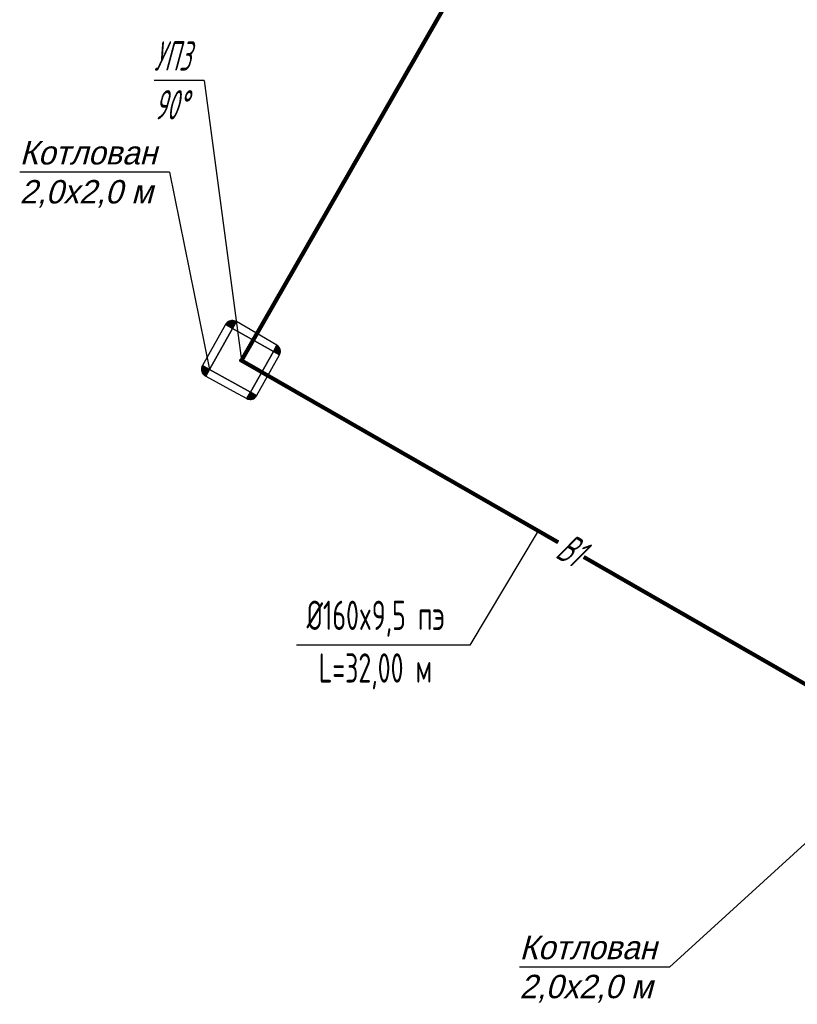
# Model space of a CAD drawing. Header units: millimetres. Extents: x 112608 to 125607, y 18336 to 42202.
# Tile 6 of 8: x 118206 to 118239, y 42122 to 42164. Entities that reach past the tile are written whole.
import ezdxf

# ---------------------------------------------------------------- set-up
doc = ezdxf.new("R2010")
doc.units = ezdxf.units.MM
doc.set_wipeout_variables(frame=1)
for name, color, linetype, lineweight in [('Линии сети', 30, 'Continuous', 30), ('Линии сети - подписи', 30, 'Continuous', 30), ('Сегменты', 30, 'Continuous', 100), ('Сегменты - подписи', 30, 'Continuous', 30), ('Узлы', 30, 'Continuous', 30), ('Узлы - подписи', 28, 'Continuous', 30)]:
    doc.layers.add(name, color=color, linetype=linetype, lineweight=lineweight)
doc.layers.add('Сегменты - элементы продольные', color=7, linetype='Continuous')
doc.layers.add('Структурные линии', color=7, linetype='Continuous')
doc.styles.add('SPDS', font='CS_Gost2304.shx', dxfattribs={"width": 0.8})
doc.styles.add('По умолчанию', font='SPDS.shx', dxfattribs={"width": 0.7, "oblique": 15, "height": 1.25})
doc.styles.add('Подписи узлов', font='SPDS.shx', dxfattribs={"width": 0.7, "oblique": 15, "height": 2.5})

# ---------------------------------------------------------------- blocks, each defined once
blk = doc.blocks.new('A$CD6D769E0')
at = {"color": 0, "linetype": 'ByBlock', "lineweight": -2}
for q in [(1221822.957, 463571.245), (1221831.071, 463562.825)]:
    blk.add_line((1221829.357, 463571.245), q, dxfattribs=at)
at = {"color": 0, "linetype": 'ByBlock', "lineweight": -2, "insert": (1221822.957, 463572.579), "char_height": 1, "attachment_point": 1}
blk.add_mtext('\\W1.00;\\Q15.00;Котлован\\P2,0х2,0 м', dxfattribs=at)
blk = doc.blocks.new('A$C2849D661')
at = {"color": 0, "linetype": 'ByBlock', "lineweight": -2}
for q in [(1221860.727, 463546.407), (1221844.314, 463537.296)]:
    blk.add_line((1221850.714, 463537.296), q, dxfattribs=at)
at = {"color": 0, "linetype": 'ByBlock', "lineweight": -2, "insert": (1221844.314, 463538.63), "char_height": 1, "attachment_point": 1}
blk.add_mtext('\\W1.00;\\Q15.00;Котлован\\P2,0х2,0 м', dxfattribs=at)
blk = doc.blocks.new('A$C486F01A7')
at = {"color": 0, "linetype": 'ByBlock', "lineweight": -2}
for q in [(1221828.701, 463575.171), (1221832.433, 463563.207)]:
    blk.add_line((1221830.845, 463575.171), q, dxfattribs=at)
at = {"color": 0, "linetype": 'ByBlock', "lineweight": -2, "insert": (1221828.701, 463576.837), "char_height": 1.25, "attachment_point": 1, "style": 'Подписи узлов'}
blk.add_mtext('\\W0.70;\\Q15.00;УП3\\P90°', dxfattribs=at)
blk = doc.blocks.new('*Угол поворота [e2afe987-e4a5-4e6d-9552-8711103c3f5b]156')
at = {"linetype": 'Continuous'}
blk.add_hatch(color=30, dxfattribs=at).paths.add_polyline_path([(0.075, 0, 1), (-0.075, 0, 1)])
at = {"color": 30, "linetype": 'Continuous'}
blk.add_circle((0, 0), 0.075, dxfattribs=at)

msp = doc.modelspace()

# ---------------------------------------------------------------- linework, layer by layer
at = {"layer": 'Линии сети', "color": 18, "linetype": 'Continuous', "lineweight": 30, "true_color": 0x000000, "flags": 128}
for points in [[(118238.737, 42190.874), (118215.083, 42149.661)], [(118215.083, 42149.661), (118243.241, 42133.5)]]:
    msp.add_lwpolyline(points, dxfattribs=at)
at = {"layer": 'Сегменты', "color": 18, "linetype": 'Continuous', "lineweight": 100, "true_color": 0x000000, "flags": 128}
for points in [[(118238.737, 42190.874), (118215.083, 42149.661)], [(118215.083, 42149.661), (118243.241, 42133.5)]]:
    msp.add_lwpolyline(points, dxfattribs=at)
at = {"layer": 'Сегменты - подписи', "color": 18, "true_color": 0x000000, "flags": 128}
msp.add_lwpolyline([(118227.754, 42142.388), (118224.846, 42137.503), (118217.437, 42137.503)], dxfattribs=at)
at = {"layer": 'Сегменты - элементы продольные', "color": 18, "linetype": 'Continuous', "lineweight": -3, "true_color": 0x000000, "flags": 128}
for points in [[(118238.737, 42190.874), (118215.083, 42149.661)], [(118215.083, 42149.661), (118243.241, 42133.5)]]:
    msp.add_lwpolyline(points, dxfattribs=at)
at = {"layer": 'Структурные линии', "color": 18, "linetype": 'Continuous', "lineweight": -3, "true_color": 0x000000}
for points in [[(118214.398, 42151.192, 239.867), (118213.419, 42149.449, 239.868), (118213.396, 42149.399, 239.867), (118213.381, 42149.347, 239.865), (118213.375, 42149.293, 239.861), (118213.378, 42149.238, 239.856), (118213.389, 42149.185, 239.849), (118213.408, 42149.135, 239.841), (118213.435, 42149.088, 239.833), (118213.469, 42149.046, 239.824), (118213.509, 42149.011, 239.814), (118213.554, 42148.982, 239.804), (118214.724, 42148.353, 239.558), (118215.315, 42148.032, 239.458), (118215.359, 42148.013, 239.451), (118215.405, 42148, 239.444), (118215.453, 42147.995, 239.437), (118215.5, 42147.998, 239.431), (118215.547, 42148.007, 239.426), (118215.591, 42148.024, 239.422), (118215.633, 42148.048, 239.418), (118215.67, 42148.077, 239.416), (118215.702, 42148.112, 239.414), (118215.728, 42148.151, 239.414), (118216.709, 42149.894, 239.423), (118216.729, 42149.937, 239.424), (118216.742, 42149.983, 239.426), (118216.748, 42150.03, 239.429), (118216.746, 42150.078, 239.432), (118216.737, 42150.125, 239.437), (118216.721, 42150.17, 239.443), (118216.699, 42150.212, 239.449), (118216.67, 42150.25, 239.455), (118216.635, 42150.283, 239.462), (118216.595, 42150.311, 239.47), (118215.697, 42150.833, 239.625), (118214.868, 42151.319, 239.803), (118214.82, 42151.343, 239.813), (118214.768, 42151.358, 239.822), (118214.715, 42151.366, 239.832), (118214.661, 42151.364, 239.84), (118214.608, 42151.355, 239.848), (118214.557, 42151.337, 239.855), (118214.509, 42151.311, 239.86), (118214.466, 42151.277, 239.864), (118214.429, 42151.238, 239.866)], [(118214.701, 42151.022, 236.396), (118214.398, 42151.192, 239.867), (118213.419, 42149.449, 239.868), (118213.721, 42149.279, 236.396)], [(118214.701, 42151.022, 236.396), (118214.429, 42151.238, 239.866), (118214.398, 42151.192, 239.867)], [(118214.701, 42151.022, 236.396), (118214.466, 42151.277, 239.864), (118214.429, 42151.238, 239.866)], [(118214.701, 42151.022, 236.396), (118214.509, 42151.311, 239.86), (118214.466, 42151.277, 239.864)], [(118214.701, 42151.022, 236.396), (118214.557, 42151.337, 239.855), (118214.509, 42151.311, 239.86)], [(118214.701, 42151.022, 236.396), (118214.608, 42151.355, 239.848), (118214.557, 42151.337, 239.855)], [(118214.701, 42151.022, 236.396), (118214.661, 42151.364, 239.84), (118214.608, 42151.355, 239.848)], [(118214.701, 42151.022, 236.396), (118214.715, 42151.366, 239.832), (118214.661, 42151.364, 239.84)], [(118214.701, 42151.022, 236.396), (118214.768, 42151.358, 239.822), (118214.715, 42151.366, 239.832)], [(118214.701, 42151.022, 236.396), (118214.82, 42151.343, 239.813), (118214.768, 42151.358, 239.822)], [(118214.701, 42151.022, 236.396), (118214.868, 42151.319, 239.803), (118214.82, 42151.343, 239.813)], [(118216.445, 42150.043, 236.396), (118216.595, 42150.311, 239.47), (118215.697, 42150.833, 239.625), (118214.868, 42151.319, 239.803), (118214.701, 42151.022, 236.396)], [(118214.701, 42151.022, 236.396), (118213.721, 42149.279, 236.396), (118215.465, 42148.299, 236.396), (118216.445, 42150.043, 236.396)], [(118216.445, 42150.043, 236.396), (118216.635, 42150.283, 239.462), (118216.595, 42150.311, 239.47)], [(118216.445, 42150.043, 236.396), (118216.67, 42150.25, 239.455), (118216.635, 42150.283, 239.462)], [(118216.445, 42150.043, 236.396), (118216.699, 42150.212, 239.449), (118216.67, 42150.25, 239.455)], [(118215.465, 42148.299, 236.396), (118215.728, 42148.151, 239.414), (118216.709, 42149.894, 239.423), (118216.445, 42150.043, 236.396)], [(118216.445, 42150.043, 236.396), (118216.721, 42150.17, 239.443), (118216.699, 42150.212, 239.449)], [(118216.445, 42150.043, 236.396), (118216.737, 42150.125, 239.437), (118216.721, 42150.17, 239.443)], [(118216.445, 42150.043, 236.396), (118216.746, 42150.078, 239.432), (118216.737, 42150.125, 239.437)], [(118216.445, 42150.043, 236.396), (118216.748, 42150.03, 239.429), (118216.746, 42150.078, 239.432)], [(118216.445, 42150.043, 236.396), (118216.709, 42149.894, 239.423), (118216.729, 42149.937, 239.424)], [(118216.445, 42150.043, 236.396), (118216.729, 42149.937, 239.424), (118216.742, 42149.983, 239.426)], [(118216.445, 42150.043, 236.396), (118216.742, 42149.983, 239.426), (118216.748, 42150.03, 239.429)], [(118213.721, 42149.279, 236.396), (118213.396, 42149.399, 239.867), (118213.381, 42149.347, 239.865)], [(118213.721, 42149.279, 236.396), (118213.419, 42149.449, 239.868), (118213.396, 42149.399, 239.867)], [(118213.721, 42149.279, 236.396), (118213.381, 42149.347, 239.865), (118213.375, 42149.293, 239.861)], [(118213.721, 42149.279, 236.396), (118213.375, 42149.293, 239.861), (118213.378, 42149.238, 239.856)], [(118213.721, 42149.279, 236.396), (118213.378, 42149.238, 239.856), (118213.389, 42149.185, 239.849)], [(118213.721, 42149.279, 236.396), (118213.389, 42149.185, 239.849), (118213.408, 42149.135, 239.841)], [(118213.721, 42149.279, 236.396), (118213.408, 42149.135, 239.841), (118213.435, 42149.088, 239.833)], [(118213.721, 42149.279, 236.396), (118213.435, 42149.088, 239.833), (118213.469, 42149.046, 239.824)], [(118213.721, 42149.279, 236.396), (118213.469, 42149.046, 239.824), (118213.509, 42149.011, 239.814)], [(118213.721, 42149.279, 236.396), (118213.509, 42149.011, 239.814), (118213.554, 42148.982, 239.804)], [(118213.721, 42149.279, 236.396), (118213.554, 42148.982, 239.804), (118214.724, 42148.353, 239.558), (118215.315, 42148.032, 239.458), (118215.465, 42148.299, 236.396)], [(118215.465, 42148.299, 236.396), (118215.315, 42148.032, 239.458), (118215.359, 42148.013, 239.451)], [(118215.465, 42148.299, 236.396), (118215.359, 42148.013, 239.451), (118215.405, 42148, 239.444)], [(118215.465, 42148.299, 236.396), (118215.405, 42148, 239.444), (118215.453, 42147.995, 239.437)], [(118215.465, 42148.299, 236.396), (118215.453, 42147.995, 239.437), (118215.5, 42147.998, 239.431)], [(118215.465, 42148.299, 236.396), (118215.5, 42147.998, 239.431), (118215.547, 42148.007, 239.426)], [(118215.465, 42148.299, 236.396), (118215.547, 42148.007, 239.426), (118215.591, 42148.024, 239.422)], [(118215.465, 42148.299, 236.396), (118215.591, 42148.024, 239.422), (118215.633, 42148.048, 239.418)], [(118215.465, 42148.299, 236.396), (118215.633, 42148.048, 239.418), (118215.67, 42148.077, 239.416)], [(118215.465, 42148.299, 236.396), (118215.67, 42148.077, 239.416), (118215.702, 42148.112, 239.414)], [(118215.465, 42148.299, 236.396), (118215.702, 42148.112, 239.414), (118215.728, 42148.151, 239.414)]]:
    msp.add_polyline3d(points, close=True, dxfattribs=at)

# ---------------------------------------------------------------- block references
at = {"color": 18, "true_color": 0x000000}
for name in ['A$CD6D769E0', 'A$C2849D661']:
    msp.add_blockref(name, (-1103617.35, -421413.546), dxfattribs=at)
at = {"layer": 'Узлы - подписи', "color": 18, "true_color": 0x000000}
msp.add_blockref('A$C486F01A7', (-1103617.35, -421413.546), dxfattribs=at)

# ---------------------------------------------------------------- texts
at = {"layer": 'Сегменты - подписи', "color": 18, "true_color": 0x000000, "char_height": 1.25, "attachment_point": 5, "rotation": 0, "style": 'SPDS'}
for s, insert in [('%%c160x9,5 пэ', (118220.807, 42138.628)), ('L=32,00 м', (118220.807, 42136.378))]:
    msp.add_mtext(s, dxfattribs=dict(at, insert=insert))

# ---------------------------------------------------------------- next in the draw order: block references
at = {"layer": 'Узлы', "color": 18, "true_color": 0x000000, "rotation": 60.14683024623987}
msp.add_blockref('*Угол поворота [e2afe987-e4a5-4e6d-9552-8711103c3f5b]156', (118215.083, 42149.661), dxfattribs=at)

# ---------------------------------------------------------------- next in the draw order: texts
at = {"layer": 'Линии сети - подписи', "color": 18, "true_color": 0x000000, "insert": (118229.162, 42141.58), "char_height": 1.25, "attachment_point": 5, "rotation": 330.1468, "style": 'По умолчанию', "bg_fill": 3, "box_fill_scale": 1, "bg_fill_color": 1, "bg_fill_transparency": 0}
msp.add_mtext('В1', dxfattribs=at)

doc.saveas('drawing.dxf')
